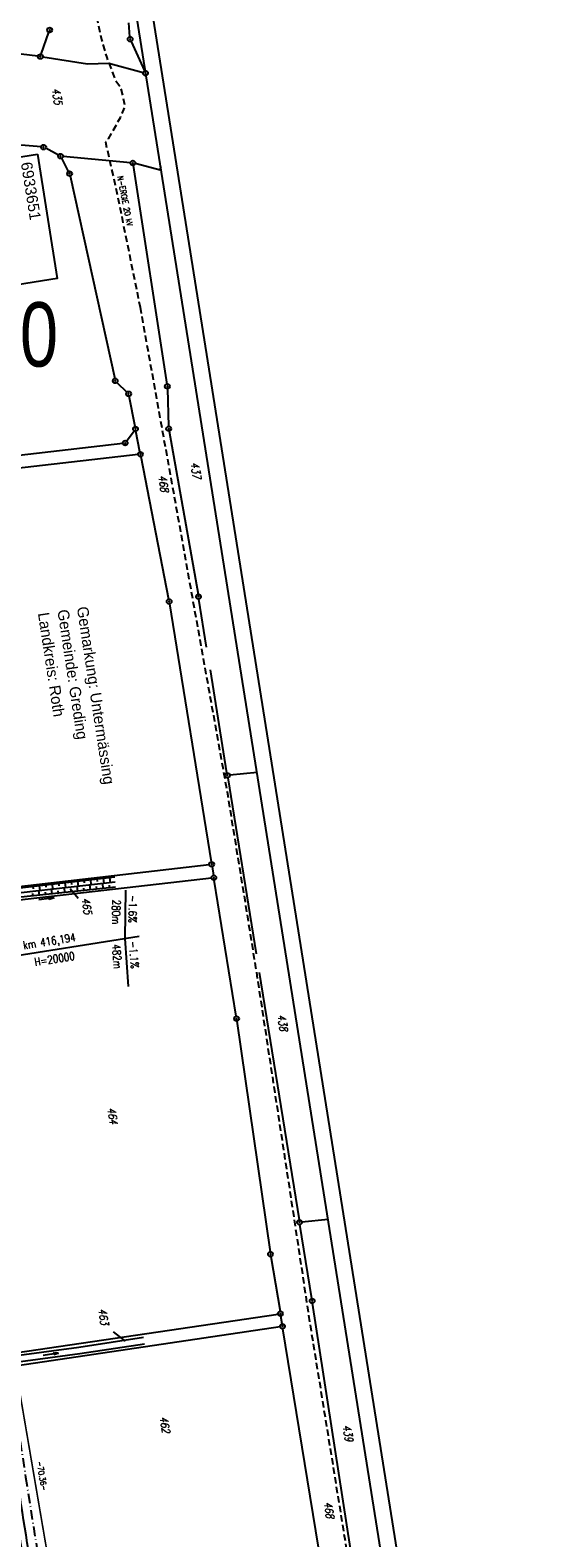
# Model space of a CAD drawing. Extents: x 447827 to 448299, y 438389 to 439851.
# Tile 82 of 116: x 448139 to 448299, y 439023 to 439492. Entities that reach past the tile are written whole.
import ezdxf

# ---------------------------------------------------------------- set-up
doc = ezdxf.new("R2010")
doc.units = 0
doc.header["$LTSCALE"] = 2
doc.header["$MEASUREMENT"] = 0
for name, pattern in [('AUSGEZOGEN', [0]), ('BAB-FM2', [2.6, 1.5, -0.5, 0.1, -0.5]), ('GESTRICH-X2', [1.5, 1, -0.5])]:
    doc.linetypes.add(name, pattern=pattern)
doc.layers.get('0').update_dxf_attribs({"linetype": 'AUSGEZOGEN'})
for name, color, linetype in [('210-ABSTAND', 8, 'AUSGEZOGEN'), ('210-FLSTNR', 8, 'AUSGEZOGEN'), ('210-GEBAEUDE', 7, 'AUSGEZOGEN'), ('210-GRENZL', 8, 'AUSGEZOGEN'), ('210-GRENZL-BAB', 7, 'AUSGEZOGEN'), ('210-GRENZP', 8, 'AUSGEZOGEN'), ('BAB_FM', 5, 'BAB-FM2'), ('BOESCHG', 250, 'AUSGEZOGEN'), ('BW-SCHRIFT', 250, 'AUSGEZOGEN'), ('FBRTOP', 250, 'AUSGEZOGEN'), ('GRABEN', 250, 'AUSGEZOGEN'), ('MULDE', 250, 'AUSGEZOGEN'), ('NZ', 250, 'AUSGEZOGEN'), ('PFEILTOP', 200, 'AUSGEZOGEN'), ('Planeinteilung', 250, 'CONTINUOUS'), ('RAHMEN', 7, 'AUSGEZOGEN'), ('SCHRIFT', 7, 'AUSGEZOGEN'), ('STROMLTG', 4, 'AUSGEZOGEN')]:
    doc.layers.add(name, color=color, linetype=linetype)
doc.styles.add('ROMANS', font='romans.shx', dxfattribs={"width": 0.8})
doc.styles.add('UNIR-H', font='unir_h.shx', dxfattribs={"width": 0.8})
doc.styles.add('UNIR-O', font='unir_o.shx', dxfattribs={"height": 2.5})

# ---------------------------------------------------------------- blocks, each defined once
blk = doc.blocks.new('1135297')
blk.add_line((1135, 297), (0, 297))
at = {"layer": 'RAHMEN'}
blk.add_line((950, 292), (25, 292), dxfattribs=at)
blk = doc.blocks.new('PFEIL2')
at = {"color": 0}
for p, q in [((0.88, 0), (-2.4, -0.01)), ((0.88, -0.27), (0.88, 0.28)), ((0.88, 0.28), (2.43, 0.01)), ((0.91, 0.27), (0.88, 0.26)), ((0.97, 0.26), (0.88, 0.25)), ((1.02, 0.25), (0.88, 0.23)), ((1.07, 0.24), (0.88, 0.21)), ((1.13, 0.23), (0.88, 0.19)), ((1.18, 0.22), (0.88, 0.17)), ((1.24, 0.21), (0.88, 0.15)), ((1.29, 0.21), (0.88, 0.14)), ((1.34, 0.2), (0.88, 0.12)), ((1.4, 0.19), (0.88, 0.1)), ((1.45, 0.18), (0.88, 0.08)), ((1.51, 0.17), (0.88, 0.06)), ((1.56, 0.16), (0.88, 0.04)), ((1.61, 0.15), (0.88, 0.02)), ((1.67, 0.14), (0.88, 0.01)), ((1.72, 0.13), (0.88, -0.01)), ((1.78, 0.12), (0.88, -0.03)), ((1.83, 0.11), (0.88, -0.05)), ((1.88, 0.1), (0.88, -0.07)), ((1.94, 0.09), (0.88, -0.09)), ((2.05, 0.08), (0.88, -0.12)), ((1.99, 0.08), (0.88, -0.11)), ((2.1, 0.07), (0.88, -0.14)), ((2.15, 0.06), (0.88, -0.16)), ((2.21, 0.05), (0.88, -0.18)), ((2.26, 0.04), (0.88, -0.2)), ((2.32, 0.03), (0.88, -0.22)), ((2.37, 0.02), (0.88, -0.23)), ((2.42, 0.01), (0.88, -0.25)), ((2.43, 0.01), (0.88, -0.27))]:
    blk.add_line(p, q, dxfattribs=at)
blk = doc.blocks.new('GST')
at = {"color": 0}
blk.add_circle((0, 0), 0.75, dxfattribs=at)
blk.add_point((0, 0), dxfattribs=at)

msp = doc.modelspace()

# ---------------------------------------------------------------- linework, layer by layer
at = {"layer": '210-FLSTNR'}
for p, q in [((448151.12, 439225.29), (448153.56, 439222.3)), ((448164.45, 439087.39), (448168.21, 439084.51))]:
    msp.add_line(p, q, dxfattribs=at)
at = {"layer": '210-GEBAEUDE'}
for p in [(448179.25, 439449.87), (448179.44, 439448.68)]:
    msp.add_line(p, (448178.98, 439448.8), dxfattribs=at)
at = {"layer": '210-GRENZL'}
for p, q in [((448169.67, 439490.25), (448169.34, 439494.53)), ((448142.03, 439484.79), (448144.45, 439491.63)), ((448170.04, 439488.82), (448174.21, 439479.61)), ((448141.04, 439484.17), (448123.6, 439486.3)), ((448142.52, 439483.96), (448156.43, 439481.8)), ((448156.43, 439481.8), (448163.08, 439481.98)), ((448163.08, 439481.98), (448173.79, 439479.12)), ((448142.05, 439455.97), (448130.75, 439456.9)), ((448147.43, 439453.46), (448143.46, 439455.56)), ((448150.56, 439448.33), (448148.43, 439452.44)), ((448169.81, 439451.03), (448148.84, 439453.04)), ((448151.06, 439446.93), (448164.94, 439383.93)), ((448170.67, 439450.22), (448181.19, 439382.21)), ((448179.44, 439448.68), (448171.29, 439450.77)), ((448165.64, 439382.68), (448168.73, 439379.68)), ((448181.33, 439380.72), (448181.72, 439369.06)), ((448171.26, 439368.99), (448169.41, 439378.42)), ((448168.63, 439364.47), (448170.96, 439367.64)), ((448172.79, 439361.11), (448171.54, 439367.51)), ((448181.87, 439367.57), (448190.88, 439316.81)), ((448086.66, 439354.48), (448167.45, 439363.77)), ((448172.18, 439360.28), (448087.45, 439350.54)), ((448173.07, 439359.63), (448181.72, 439315.29)), ((448193.54, 439300.36), (448191.13, 439315.33)), ((448181.98, 439313.81), (448194.99, 439233.57)), ((448199.85, 439261.24), (448194.69, 439293.27)), ((448200.09, 439259.76), (448208.94, 439204.95)), ((448209.24, 439261.41), (448200.72, 439260.57)), ((448109.76, 439223.01), (448194.37, 439232.74)), ((448195.23, 439232.09), (448195.64, 439229.38)), ((448110.39, 439218.95), (448195.01, 439228.56)), ((448202.74, 439185.53), (448195.88, 439227.9)), ((448209.87, 439199.18), (448222.3, 439122.19)), ((448202.97, 439184.05), (448213.28, 439112.26)), ((448226.25, 439097.73), (448222.54, 439120.71)), ((448231.37, 439122.33), (448223.17, 439121.52)), ((448213.51, 439110.78), (448216.37, 439093.76)), ((448241.08, 439002.47), (448226.49, 439096.25)), ((448134.08, 439080.86), (448215.75, 439092.91)), ((448217.01, 439089.83), (448216.61, 439092.28)), ((448134.71, 439076.92), (448216.39, 439088.98)), ((448228.39, 439020.41), (448217.25, 439088.35))]:
    msp.add_line(p, q, dxfattribs=at)
at = {"layer": '210-GRENZL-BAB', "const_width": 0.5, "flags": 128}
msp.add_lwpolyline([(448145.7, 439008.2), (448135.45, 439068.18)], dxfattribs=at)
at = {"layer": 'BAB_FM'}
msp.add_lwpolyline([(448052.69, 439585.65), (448062.1, 439536.51), (448067.6, 439504.99), (448070.1, 439490.89), (448070.27, 439485.31), (448069.42, 439477.94), (448072.57, 439436.92), (448074.35, 439406.82), (448077.98, 439387.15), (448087.58, 439338.05), (448096.37, 439288.81), (448107.31, 439225.75), (448107.59, 439222.76), (448113.29, 439190.26), (448121.18, 439140.88), (448130.85, 439082.68), (448132.35, 439073.8), (448137.22, 439042.18), (448144.96, 438992.78)], dxfattribs=at)
at = {"layer": 'BOESCHG'}
for points in [[(448109.73, 439222.85), (448135.44, 439225.44), (448165, 439228.89)], [(448165.18, 439225.72), (448130.81, 439222.06), (448111.6, 439219.59)]]:
    msp.add_lwpolyline(points, dxfattribs=at)
at = {"layer": 'BW-SCHRIFT'}
msp.add_lwpolyline([(448140.86, 439453.74), (448147.02, 439415.06), (448109.85, 439409.14), (448103.69, 439447.82)], close=True, dxfattribs=at)
at = {"layer": 'FBRTOP'}
for points in [[(448034.37, 439384.93, -0.000001), (448050.09, 439286.17, -0.000002), (448057.94, 439236.79), (448081.52, 439088.65, 0.000001), (448091.34, 439026.93, -0.000001), (448101.16, 438965.21, -0.000001), (448105.09, 438940.52, 0.000002), (448109.02, 438915.83, 0.000007), (448110.98, 438903.48, -0.000017)], [(448068.2, 439390.31, -0.000001), (448083.91, 439291.55, -0.000002), (448091.77, 439242.17), (448115.34, 439094.04, 0.000001), (448125.16, 439032.31, -0.000001), (448134.98, 438970.59, -0.000001), (448138.91, 438945.9, 0.000002), (448142.84, 438921.21, 0.000007), (448144.8, 438908.87, -0.000017)]]:
    msp.add_lwpolyline(points, format="xyb", dxfattribs=at)
at = {"layer": 'FBRTOP', "const_width": 0.5}
msp.add_lwpolyline([(448091.93, 439145.73), (448100.53, 439091.68, 0.000001), (448110.35, 439029.96, -0.000001), (448120.17, 438968.23, -0.000001), (448124.1, 438943.54, 0.000002), (448128.03, 438918.85, 0.000007), (448129.99, 438906.51, -0.000017), (448131.96, 438894.16), (448135.88, 438869.47), (448137.2, 438861.18, 0.001038), (448138.03, 438856.05, 0.000474), (448139.88, 438844.81, 0.002138), (448141.54, 438835.02, 0.001413), (448144.16, 438820.21, 0.001696), (448146.32, 438808.43, 0.001564), (448148.75, 438795.66, 0.001572), (448151.16, 438783.42, 0.001569), (448153.65, 438771.17, 0.001557), (448156.21, 438758.97, 0.001551), (448158.85, 438746.74, 0.00156), (448161.58, 438734.5, 0.001572), (448164.36, 438722.38, 0.001571), (448167.21, 438710.29, 0.00009), (448167.38, 438709.58, 0.001553)], format="xyb", dxfattribs=at)
at = {"layer": 'GRABEN'}
for p, q in [((448139.66, 439225.2), (448139.57, 439225.93)), ((448141.73, 439224.69), (448141.56, 439226.16)), ((448143.63, 439225.65), (448143.55, 439226.39)), ((448145.71, 439225.14), (448145.53, 439226.62)), ((448147.61, 439226.11), (448147.52, 439226.85)), ((448149.68, 439225.58), (448149.51, 439227.08)), ((448151.58, 439226.56), (448151.49, 439227.31)), ((448153.15, 439225.97), (448153.31, 439224.45)), ((448153.66, 439226.03), (448153.48, 439227.55)), ((448155.56, 439227.02), (448155.47, 439227.78)), ((448157.12, 439226.42), (448157.29, 439224.87)), ((448157.63, 439226.48), (448157.45, 439228.01)), ((448159.19, 439225.86), (448159.28, 439225.09)), ((448159.53, 439227.47), (448159.44, 439228.24)), ((448161.1, 439226.87), (448161.27, 439225.3)), ((448161.61, 439226.92), (448161.43, 439228.47)), ((448163.17, 439226.3), (448163.25, 439225.51)), ((448163.59, 439227.15), (448163.41, 439228.7)), ((448139.31, 439223.69), (448139.39, 439222.97)), ((448141.22, 439224.63), (448141.38, 439223.18)), ((448143.29, 439224.12), (448143.37, 439223.39)), ((448145.2, 439225.08), (448145.36, 439223.61)), ((448147.27, 439224.56), (448147.34, 439223.82)), ((448149.17, 439225.53), (448149.33, 439224.03)), ((448151.24, 439224.99), (448151.32, 439224.24)), ((448155.22, 439225.43), (448155.3, 439224.66))]:
    msp.add_line(p, q, dxfattribs=at)
at = {"layer": 'GRABEN', "flags": 128}
msp.add_lwpolyline([(448109.86, 439221.22), (448110.33, 439221.28), (448135.82, 439224.02), (448165.09, 439227.32)], dxfattribs=at)
at = {"layer": 'MULDE'}
for points in [[(448173.89, 439085.56), (448153.81, 439082.51), (448130.54, 439079.36)], [(448174.19, 439083.58), (448154.09, 439080.53), (448131.77, 439077.51)]]:
    msp.add_lwpolyline(points, dxfattribs=at)
for points in [[(448153.55, 438904.03, 0.000672), (448152.78, 438910.12, 0.004211), (448152.65, 438911.07, 0.000261), (448147.39, 438947.23, 0.002567), (448146.84, 438950.89, 0.000174), (448144.33, 438966.88, 0.000075), (448138.48, 439004.04, 0.000193), (448136.85, 439014.37, -0.000053), (448130.88, 439052.13, -0.006136), (448130.02, 439057.99, -0.002019), (448127.73, 439075.78, -0.002019)], [(448155.4, 438905.31, 0.000559), (448154.76, 438910.37, 0.004211), (448154.63, 438911.36, 0.000261), (448149.37, 438947.51, 0.002567), (448148.81, 438951.2, 0.000174), (448146.3, 438967.19, 0.000075), (448140.46, 439004.35, 0.000193), (448138.82, 439014.69, -0.000053), (448132.85, 439052.44, -0.006136), (448132.01, 439058.26, -0.002019), (448129.72, 439076.02, -0.002019)]]:
    msp.add_lwpolyline(points, format="xyb", dxfattribs=at)
at = {"layer": 'NZ'}
for p, q in [((448168.3, 439224.76), (448168.05, 439209.76)), ((448081.89, 439196.05), (448172.52, 439210.47)), ((448168.05, 439209.76), (448169.11, 439194.8))]:
    msp.add_line(p, q, dxfattribs=at)
at = {"layer": 'STROMLTG', "linetype": 'GESTRICH-X2', "flags": 128}
for points in [[(448157.3, 439619.67), (448156.94, 439619.42), (448152.05, 439613.71), (448150.73, 439609.64), (448150.32, 439605.87), (448152.66, 439595.17), (448155.72, 439577.34), (448156.74, 439571.33), (448156.33, 439563.07), (448158.12, 439517.82), (448159.42, 439495.66), (448160.82, 439489.34), (448162.44, 439483.77), (448165.12, 439476.79), (448166.68, 439474.68), (448168.09, 439468.75), (448166.61, 439465.01), (448162.94, 439458.53), (448162.02, 439457.54), (448165.62, 439441.67), (448172.81, 439406.13)], [(448172.81, 439406.13), (448182.78, 439350.86), (448199.89, 439255.4), (448208.78, 439200.73), (448221.31, 439118.73), (448225.16, 439093.12), (448241.55, 438991.8), (448248.56, 438941.94), (448251.57, 438925.38), (448253.71, 438916.98), (448255.29, 438911.07), (448250.97, 438894.68), (448245.11, 438873.95), (448244.33, 438870.93), (448242.55, 438856.76), (448242.32, 438848.63), (448244.37, 438784.61), (448245.51, 438757.99), (448241.65, 438721.4)]]:
    msp.add_lwpolyline(points, dxfattribs=at)

# ---------------------------------------------------------------- block references
at = {"layer": '210-GRENZP', "rotation": 279.0411497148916}
for p in [(448144.7, 439492.34), (448169.73, 439489.5), (448141.78, 439484.08), (448174.52, 439478.93), (448142.8, 439455.91), (448148.09, 439453.11), (448170.56, 439450.96), (448150.9, 439447.66), (448165.1, 439383.2), (448181.31, 439381.47), (448169.27, 439379.16), (448171.4, 439368.25), (448181.74, 439368.31), (448168.19, 439363.86), (448172.93, 439360.37), (448181.86, 439314.55), (448191.01, 439316.07), (448199.97, 439260.5), (448195.11, 439232.83), (448195.76, 439228.64), (448202.86, 439184.79), (448222.42, 439121.45), (448213.39, 439111.52), (448226.37, 439096.99), (448216.49, 439093.02), (448217.13, 439089.09)]:
    msp.add_blockref('GST', p, dxfattribs=at)
at = {"layer": 'PFEILTOP'}
for p, rotation in [((448143.67, 439222.06), 6.188157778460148), ((448145.07, 439080.38), 7.416438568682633)]:
    msp.add_blockref('PFEIL2', p, dxfattribs=dict(at, rotation=rotation))
at = {"layer": 'Planeinteilung', "linetype": 'Continuous', "rotation": 279.041149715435}
msp.add_blockref('1135297', (447827.12, 439804.72), dxfattribs=at)

# ---------------------------------------------------------------- texts
at = {"layer": '210-ABSTAND', "insert": (448142.29, 439042.54), "char_height": 1.8, "attachment_point": 5, "rotation": 279.7049, "style": 'ROMANS'}
msp.add_mtext('-70.36-', dxfattribs=at)
at = {"layer": '210-FLSTNR', "style": 'ROMANS', "oblique": 15, "width": 0.8}
for s, p in [('435', (448145.37, 439474.09)), ('437', (448188.54, 439357.72)), ('468', (448178.49, 439353.64)), ('465', (448154.59, 439222.23)), ('438', (448215.57, 439185.92)), ('464', (448162.64, 439156.96)), ('463', (448159.8, 439094.44)), ('462', (448178.9, 439060.89)), ('439', (448235.89, 439058.24)), ('468', (448230, 439034.34))]:
    msp.add_text(s, height=2.5, rotation=279.0411, dxfattribs=at).set_placement(p)
at = {"layer": 'BW-SCHRIFT', "style": 'UNIR-O'}
msp.add_text('6933651', height=3.5, rotation=279.0775, dxfattribs=at).set_placement((448135.71, 439450.99))
at = {"layer": 'NZ', "style": 'ROMANS', "width": 0.8}
for s, rotation, p in [('280m', 269.0431, (448164.23, 439221.8)), ('-1.6%', 269.0431, (448169.36, 439223.21)), ('km 416,194', 9.0431, (448136.59, 439206.36)), ('482m', 274.0431, (448164.14, 439207.83)), ('-1.1%', 274.0431, (448169.35, 439208.89)), ('H=20000', 9.0431, (448140.12, 439201.16))]:
    msp.add_text(s, height=2.5, rotation=rotation, dxfattribs=at).set_placement(p)
at = {"layer": 'Planeinteilung', "linetype": 'Continuous', "style": 'UNIR-H', "width": 0.8}
msp.add_text('210', height=20, dxfattribs=at).set_placement((448111.62, 439387.65))
at = {"layer": 'SCHRIFT', "style": 'UNIR-H'}
for s, p in [('Landkreis: Roth', (448141.02, 439310.89)), ('Gemeinde: Greding', (448147.08, 439311.81)), ('Gemarkung: Untermässing', (448153.14, 439312.73))]:
    msp.add_text(s, height=3.5, rotation=278.6281, dxfattribs=at).set_placement(p)
at = {"layer": 'STROMLTG', "style": 'ROMANS', "width": 0.8}
msp.add_text('N-ERGIE 20 kV', height=1.8, rotation=281.311, dxfattribs=at).set_placement((448165.72, 439446.69))

doc.saveas('drawing.dxf')
